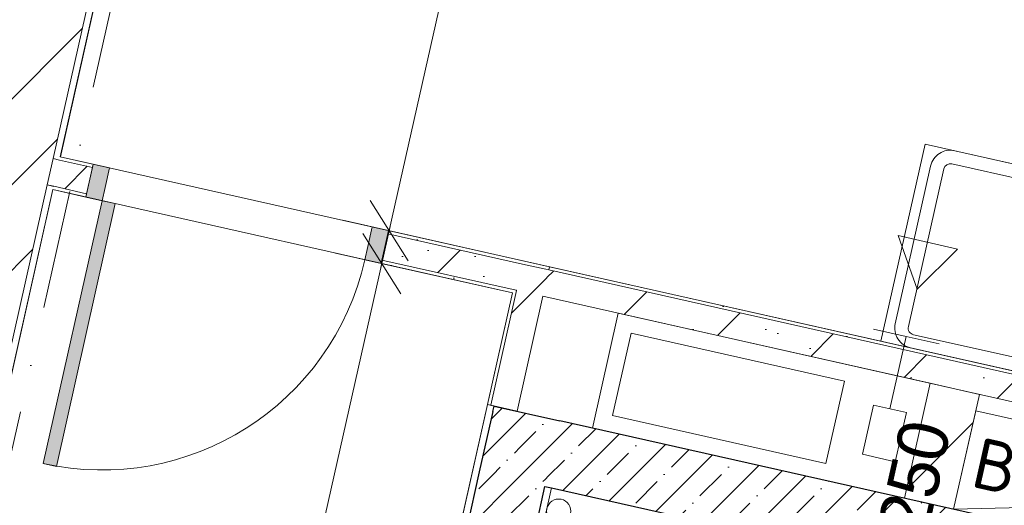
# Model space of a CAD drawing. Header units: millimetres. Extents: x -7218036 to -6523761, y 6117771 to 6337028.
# Tile 133 of 223: x -7158258 to -7155331, y 6140189 to 6141631. Entities that reach past the tile are written whole.
import ezdxf
from ezdxf.enums import TextEntityAlignment as Align

# ---------------------------------------------------------------- set-up
doc = ezdxf.new("R2010")
doc.units = ezdxf.units.MM
doc.header["$MEASUREMENT"] = 0
doc.linetypes.add('Штрихпунктирная', pattern=[670.277762, 352.777767, -176.388884, 0, -141.111112])
for name, color, linetype in [('S - квартира_помещение.АР', 7, 'Continuous'), ('АР-Мебель_Сантехника.АР', 7, 'Continuous'), ('АР-Стены_внутренние_пилоны.АР', 7, 'Continuous'), ('АР-Стены_Перегородки_100_.АР', 7, 'Continuous'), ('АР-Стены_Перегородки_шахты_.АР', 7, 'Continuous'), ('АР-Чертеж-Оси_Осевые размеры.АР', 7, 'Continuous'), ('АР-Чертеж-Размеры.АР', 7, 'Continuous'), ('Двери Archicad', 7, 'Continuous'), ('ИОС-Шахты и отверстия.АР', 7, 'Continuous')]:
    doc.layers.add(name, color=color, linetype=linetype)
for name, color, linetype, lineweight in [('АР-Мебель_Сантехника.АР_Ном._пера__101', 252, 'Continuous', 0), ('АР-Стены_внутренние_пилоны.АР_Ном._пера__1', 7, 'Continuous', 15), ('АР-Стены_Перегородки_100_.АР_Ном._пера__1', 7, 'Continuous', 15), ('АР-Стены_Перегородки_шахты_.АР_Ном._пера__1', 7, 'Continuous', 15), ('АР-Чертеж-Оси_Осевые размеры.АР_Ном._пера__120', 7, 'Continuous', 0), ('АР-Чертеж-Размеры.АР_Ном._пера__1', 7, 'Continuous', 0), ('Двери Archicad_Ном._пера__120', 7, 'Continuous', 0), ('ИОС-Шахты и отверстия.АР_Ном._пера__1', 7, 'Continuous', 0)]:
    doc.layers.add(name, color=color, linetype=linetype, lineweight=lineweight)
doc.styles.add('РЎР“Р•РќР•Р\xa0Р\x98Р\xa0_РЎРўР\x98Р›Р¬_2', font='GOTHIC.TTF')
doc.styles.add('РЎР“Р•РќР•Р\xa0Р\x98Р\xa0_РЎРўР\x98Р›Р¬_9', font='txt')
doc.dimstyles.new('СГЕНЕРИР_СТИЛЬ__1', dxfattribs={"dimtxt": 150, "dimasz": 142.5, "dimexe": 0.18, "dimexo": 0.0625, "dimgap": 0, "dimtad": 1, "dimdec": 0, "dimzin": 0, "dimdsep": 46, "dimtxsty": 'РЎР“Р•РќР•Р\xa0Р\x98Р\xa0_РЎРўР\x98Р›Р¬_2', "dimblk": 'ARROWHEAD_6', "dimblk1": 'ARROWHEAD_6', "dimblk2": 'ARROWHEAD_6', "dimcen": 0.09, "dimse1": 1, "dimse2": 1, "dimclrd": 7, "dimclre": 7, "dimclrt": 7, "dimazin": 0, "dimtfac": 1, "dimtdec": 4, "dimtmove": 0, "dimatfit": 3, "dimfxl": 1, "dimtolj": 1, "dimtzin": 0, "dimarcsym": 0})
doc.dimstyles.new('СГЕНЕРИР_СТИЛЬ__2', dxfattribs={"dimtxt": 150, "dimasz": 142.5, "dimexe": 0.18, "dimexo": 0.0625, "dimgap": 0, "dimtad": 1, "dimdec": 0, "dimzin": 0, "dimdsep": 46, "dimtxsty": 'РЎР“Р•РќР•Р\xa0Р\x98Р\xa0_РЎРўР\x98Р›Р¬_2', "dimblk": 'ARROWHEAD_6', "dimblk1": 'ARROWHEAD_6', "dimblk2": 'ARROWHEAD_6', "dimcen": 0.09, "dimse1": 1, "dimse2": 1, "dimclrd": 7, "dimclre": 7, "dimclrt": 7, "dimazin": 0, "dimtfac": 1, "dimtdec": 4, "dimtmove": 2, "dimatfit": 3, "dimfxl": 1, "dimtolj": 1, "dimtzin": 0, "dimarcsym": 0})
pattern_1 = [(45, (-6566190.34, 6563027.8), (-111.369318, 111.369318), [0, -105, 0, -157.5]), (110, (-6565840.34, 6563027.8), (148.001588, 53.868173), [0, -77, 0, -133])]
pattern_2 = [(45, (-6566190.34, 6562677.8), (-127.279217, 127.279217), [])]
pattern_3 = [(45, (-6566190.34, 6562677.8), (-169.70563, 169.70563), []), (90, (-6566360.05, 6562847.5), (-216, 0), [0, -144, 0, -216]), (155, (-6566190.34, 6563017.2), (91.285545, 195.76248), [0, -105.6, 0, -182.4])]
pattern_4 = [(45, (-6566190.34, 6562677.8), (-84.852814, 84.852814), []), (45, (-6566232.77, 6562720.22), (-84.852814, 84.852814), [90, -30, 0, -30])]

# ---------------------------------------------------------------- blocks, each defined once
blk = doc.blocks.new('Стена_6_7', base_point=(-7158731.6, 6139123.5))
at = {"layer": 'АР-Стены_Перегородки_100_.АР', "linetype": 'Continuous', "lineweight": 0, "true_color": 0x000000}
h = blk.add_hatch(dxfattribs=at)
h.set_pattern_fill('БЛОКИ_БЕТОННЫЕ_ЭФФЕКТИВН_7E', color=18, style=0, pattern_type=2)
h.set_pattern_definition(pattern_2)
h.paths.add_polyline_path([(-7157991, 6142877.5), (-7158573.8, 6140282.1), (-7158378.7, 6140238.3), (-7157795.8, 6142833.7)])
h = blk.add_hatch(dxfattribs=at)
h.set_pattern_fill('ШТУКАТУРКА__ГИПС_01_0007', color=18, style=0, pattern_type=2)
h.set_pattern_definition(pattern_1)
h.paths.add_polyline_path([(-7158136.8, 6141224.3), (-7157776.3, 6142829.3), (-7157795.8, 6142833.7), (-7158156.3, 6141228.7)])
h = blk.add_hatch(dxfattribs=at)
h.set_pattern_fill('ШТУКАТУРКА__ГИПС_01_0007', color=18, style=0, pattern_type=2)
h.set_pattern_definition(pattern_1)
h.paths.add_polyline_path([(-7158156.3, 6141228.7), (-7158158.5, 6141218.9), (-7158138.9, 6141214.6), (-7158136.8, 6141224.3)])
h = blk.add_hatch(dxfattribs=at)
h.set_pattern_fill('ШТУКАТУРКА__ГИПС_01_0007', color=18, style=0, pattern_type=2)
h.set_pattern_definition(pattern_1)
h.paths.add_polyline_path([(-7158176, 6141140.9), (-7158178.2, 6141131.1), (-7158158.7, 6141126.7), (-7158156.5, 6141136.5)])
h = blk.add_hatch(dxfattribs=at)
h.set_pattern_fill('ШТУКАТУРКА__ГИПС_01_0007', color=18, style=0, pattern_type=2)
h.set_pattern_definition(pattern_1)
h.paths.add_polyline_path([(-7158178.2, 6141131.1), (-7158378.7, 6140238.3), (-7158359.2, 6140233.9), (-7158158.7, 6141126.7)])
at = {"layer": 'АР-Стены_Перегородки_100_.АР_Ном._пера__1', "color": 7, "linetype": 'Continuous', "lineweight": 15}
for p, q in [((-7158158.5, 6141218.9), (-7157795.8, 6142833.7)), ((-7158158.5, 6141218.9), (-7158176, 6141140.9)), ((-7158138.9, 6141214.6), (-7158158.5, 6141218.9)), ((-7158378.7, 6140238.3), (-7158176, 6141140.9)), ((-7158176, 6141140.9), (-7158156.5, 6141136.5))]:
    blk.add_line(p, q, dxfattribs=at)
at = {"layer": 'АР-Стены_Перегородки_100_.АР_Ном._пера__1', "color": 7, "linetype": 'Continuous', "lineweight": 0, "flags": 128}
for points in [[(-7158136.8, 6141224.3), (-7157776.3, 6142829.3)], [(-7158359.2, 6140233.9), (-7158158.7, 6141126.7)]]:
    blk.add_lwpolyline(points, dxfattribs=at)
blk = doc.blocks.new('Металлическая Дверь 23[2]_7', base_point=(-6566190.3, 6562677.8))
at = {"layer": 'Двери Archicad', "linetype": 'Continuous', "lineweight": 0, "true_color": 0xffffff}
for points in [[(-7158039.2, 6141202.4), (-7158061.1, 6141104.8), (-7158012.3, 6141093.9), (-7158003.5, 6141132.9), (-7157990.4, 6141191.4)], [(-7158187.6, 6140313.3), (-7158148.6, 6140304.6), (-7157973.3, 6141085.1), (-7158012.3, 6141093.9)], [(-7157209.8, 6141016.1), (-7157223, 6140957.6), (-7157231.8, 6140918.6), (-7157183, 6140907.6), (-7157161.1, 6141005.2)]]:
    blk.add_hatch(color=7, dxfattribs=at).paths.add_polyline_path(points)
at = {"layer": 'Двери Archicad_Ном._пера__120', "color": 7, "linetype": 'Continuous', "lineweight": 0}
for p, q in [((-7158039.2, 6141202.4), (-7158061.1, 6141104.8)), ((-7158039.2, 6141202.4), (-7158041.4, 6141192.6)), ((-7158039.2, 6141202.4), (-7158041.4, 6141192.6)), ((-7157990.4, 6141191.4), (-7158039.2, 6141202.4)), ((-7158041.4, 6141192.6), (-7158058.9, 6141114.6)), ((-7158041.4, 6141192.6), (-7158058.9, 6141114.6)), ((-7158003.5, 6141132.9), (-7157990.4, 6141191.4)), ((-7158058.9, 6141114.6), (-7158061.1, 6141104.8)), ((-7158058.9, 6141114.6), (-7158061.1, 6141104.8)), ((-7158012.3, 6141093.9), (-7158003.5, 6141132.9)), ((-7158187.6, 6140313.3), (-7158012.3, 6141093.9)), ((-7157973.3, 6141085.1), (-7158148.6, 6140304.6)), ((-7158061.1, 6141104.8), (-7158012.3, 6141093.9)), ((-7158012.3, 6141093.9), (-7157973.3, 6141085.1)), ((-7157209.8, 6141016.1), (-7157223, 6140957.6)), ((-7157161.1, 6141005.2), (-7157209.8, 6141016.1)), ((-7157183, 6140907.6), (-7157161.1, 6141005.2)), ((-7157163.2, 6140995.4), (-7157180.8, 6140917.4)), ((-7157163.2, 6140995.4), (-7157180.8, 6140917.4)), ((-7157161.1, 6141005.2), (-7157163.2, 6140995.4)), ((-7157161.1, 6141005.2), (-7157163.2, 6140995.4)), ((-7157223, 6140957.6), (-7157231.8, 6140918.6)), ((-7157231.8, 6140918.6), (-7157183, 6140907.6)), ((-7157180.8, 6140917.4), (-7157183, 6140907.6)), ((-7157180.8, 6140917.4), (-7157183, 6140907.6)), ((-7158148.6, 6140304.6), (-7158187.6, 6140313.3))]:
    blk.add_line(p, q, dxfattribs=at)
blk.add_arc((-7158012.3, 6141093.9), 800, 257.3419, 347.3419, dxfattribs=at)
blk = doc.blocks.new('Стена_7_7', base_point=(-7156732.9, 6140857.8))
at = {"layer": 'АР-Стены_Перегородки_100_.АР', "linetype": 'Continuous', "lineweight": 0, "true_color": 0x000000}
h = blk.add_hatch(dxfattribs=at)
h.set_pattern_fill('БУТ__50__0007', color=18, style=0, pattern_type=2)
h.set_pattern_definition(pattern_3)
h.paths.add_polyline_path([(-7158158.5, 6141218.9), (-7158176, 6141140.9), (-7158156.5, 6141136.5), (-7158138.9, 6141214.6)])
h = blk.add_hatch(dxfattribs=at)
h.set_pattern_fill('БУТ__50__0007', color=18, style=0, pattern_type=2)
h.set_pattern_definition(pattern_3)
h.paths.add_polyline_path([(-7158156.5, 6141136.5), (-7158058.9, 6141114.6), (-7158041.4, 6141192.6), (-7158138.9, 6141214.6)])
h = blk.add_hatch(dxfattribs=at)
h.set_pattern_fill('ШТУКАТУРКА__ГИПС_01_0007', color=18, style=0, pattern_type=2)
h.set_pattern_definition(pattern_1)
h.paths.add_polyline_path([(-7158136.8, 6141224.3), (-7158138.9, 6141214.6), (-7158041.4, 6141192.6), (-7158039.2, 6141202.4)])
h = blk.add_hatch(dxfattribs=at)
h.set_pattern_fill('ШТУКАТУРКА__ГИПС_01_0007', color=18, style=0, pattern_type=2)
h.set_pattern_definition(pattern_1)
h.paths.add_polyline_path([(-7158156.5, 6141136.5), (-7158158.7, 6141126.7), (-7158061.1, 6141104.8), (-7158058.9, 6141114.6)])
h = blk.add_hatch(dxfattribs=at)
h.set_pattern_fill('БУТ__50__0007', color=18, style=0, pattern_type=2)
h.set_pattern_definition(pattern_3)
h.paths.add_polyline_path([(-7157180.8, 6140917.4), (-7156781.7, 6140827.7), (-7156780.5, 6140828.6), (-7156763.2, 6140905.6), (-7157163.2, 6140995.4)])
h = blk.add_hatch(dxfattribs=at)
h.set_pattern_fill('ШТУКАТУРКА__ГИПС_01_0007', color=18, style=0, pattern_type=2)
h.set_pattern_definition(pattern_1)
h.paths.add_polyline_path([(-7157163.2, 6140995.4), (-7156693.9, 6140890), (-7156683, 6140897.8), (-7157161.1, 6141005.2)])
h = blk.add_hatch(dxfattribs=at)
h.set_pattern_fill('ШТУКАТУРКА__ГИПС_01_0007', color=18, style=0, pattern_type=2)
h.set_pattern_definition(pattern_1)
h.paths.add_polyline_path([(-7157180.8, 6140917.4), (-7157183, 6140907.6), (-7156792.7, 6140820), (-7156790.5, 6140829.7)])
h = blk.add_hatch(dxfattribs=at)
h.set_pattern_fill('БУТ__50__0007', color=18, style=0, pattern_type=2)
h.set_pattern_definition(pattern_3)
h.paths.add_polyline_path([(-7156780.5, 6140828.6), (-7156693.9, 6140890), (-7156763.2, 6140905.6)])
h = blk.add_hatch(dxfattribs=at)
h.set_pattern_fill('БУТ__50__0007', color=18, style=0, pattern_type=2)
h.set_pattern_definition(pattern_3)
h.paths.add_polyline_path([(-7156702.7, 6140810), (-7156685.2, 6140888.1), (-7156693.9, 6140890), (-7156780.5, 6140828.6), (-7156780.7, 6140827.5)])
h = blk.add_hatch(dxfattribs=at)
h.set_pattern_fill('ШТУКАТУРКА__ГИПС_01_0007', color=18, style=0, pattern_type=2)
h.set_pattern_definition(pattern_1)
h.paths.add_polyline_path([(-7156693.9, 6140890), (-7156685.2, 6140888.1), (-7156683, 6140897.8)])
h = blk.add_hatch(dxfattribs=at)
h.set_pattern_fill('ШТУКАТУРКА__ГИПС_01_0007', color=18, style=0, pattern_type=2)
h.set_pattern_definition(pattern_1)
h.paths.add_polyline_path([(-7156792.7, 6140820), (-7156781.7, 6140827.7), (-7156790.5, 6140829.7)])
h = blk.add_hatch(dxfattribs=at)
h.set_pattern_fill('ШТУКАТУРКА__ГИПС_01_0007', color=18, style=0, pattern_type=2)
h.set_pattern_definition(pattern_1)
h.paths.add_polyline_path([(-7156792.7, 6140820), (-7156782.9, 6140817.8), (-7156780.7, 6140827.5), (-7156781.7, 6140827.7)])
h = blk.add_hatch(dxfattribs=at)
h.set_pattern_fill('БУТ__50__0007', color=18, style=0, pattern_type=2)
h.set_pattern_definition(pattern_3)
h.paths.add_polyline_path([(-7156780.7, 6140827.5), (-7156780.5, 6140828.6), (-7156781.7, 6140827.7)])
at = {"layer": 'АР-Стены_Перегородки_100_.АР_Ном._пера__1', "color": 7, "linetype": 'Continuous', "lineweight": 15}
for p, q in [((-7158158.5, 6141218.9), (-7158176, 6141140.9)), ((-7158138.9, 6141214.6), (-7158158.5, 6141218.9)), ((-7158041.4, 6141192.6), (-7158138.9, 6141214.6)), ((-7158041.4, 6141192.6), (-7158058.9, 6141114.6)), ((-7158176, 6141140.9), (-7158156.5, 6141136.5)), ((-7158156.5, 6141136.5), (-7158058.9, 6141114.6)), ((-7157163.2, 6140995.4), (-7157180.8, 6140917.4)), ((-7156763.2, 6140905.6), (-7157163.2, 6140995.4)), ((-7157180.8, 6140917.4), (-7156781.7, 6140827.7)), ((-7156693.9, 6140890), (-7156763.2, 6140905.6)), ((-7156685.2, 6140888.1), (-7156693.9, 6140890)), ((-7156782.9, 6140817.8), (-7156780.7, 6140827.5)), ((-7156780.7, 6140827.5), (-7156781.7, 6140827.7))]:
    blk.add_line(p, q, dxfattribs=at)
at = {"layer": 'АР-Стены_Перегородки_100_.АР_Ном._пера__1', "color": 7, "linetype": 'Continuous', "lineweight": 0}
for p, q in [((-7158039.2, 6141202.4), (-7158041.4, 6141192.6)), ((-7158058.9, 6141114.6), (-7158061.1, 6141104.8)), ((-7157161.1, 6141005.2), (-7157163.2, 6140995.4)), ((-7157180.8, 6140917.4), (-7157183, 6140907.6))]:
    blk.add_line(p, q, dxfattribs=at)
at = {"layer": 'АР-Стены_Перегородки_100_.АР_Ном._пера__1', "color": 7, "linetype": 'Continuous', "lineweight": 0, "flags": 128}
for points in [[(-7158039.2, 6141202.4), (-7158136.8, 6141224.3)], [(-7158158.7, 6141126.7), (-7158061.1, 6141104.8)], [(-7156683, 6140897.8), (-7157161.1, 6141005.2)], [(-7157183, 6140907.6), (-7156792.7, 6140820)]]:
    blk.add_lwpolyline(points, dxfattribs=at)
at = {"layer": 'АР-Стены_Перегородки_100_.АР_Ном._пера__1', "color": 7, "linetype": 'Continuous', "lineweight": 15, "flags": 128}
blk.add_lwpolyline([(-7156702.7, 6140810), (-7156702.7, 6140810)], dxfattribs=at)
at = {"layer": 'Двери Archicad', "color": 7, "linetype": 'Continuous', "lineweight": 0}
blk.add_blockref('Металлическая Дверь 23[2]_7', (-6566190.3, 6562677.8), dxfattribs=at)
blk = doc.blocks.new('Стена_35_7', base_point=(-7156772, 6140364.4))
at = {"layer": 'АР-Стены_внутренние_пилоны.АР', "linetype": 'Continuous', "lineweight": 0, "true_color": 0x000000}
h = blk.add_hatch(dxfattribs=at)
h.set_pattern_fill('ШТУКАТУРКА__ГИПС_01_0007', color=18, style=0, pattern_type=2)
h.set_pattern_definition(pattern_1)
h.paths.add_polyline_path([(-7157072.1, 6139575.9), (-7157052.6, 6139571.6), (-7156851.3, 6140467.6), (-7156867.2, 6140488.3)])
h = blk.add_hatch(dxfattribs=at)
h.set_pattern_fill('ЖЕЛЕЗОБЕТОН__PROJECT__0007', color=18, style=0, pattern_type=2)
h.set_pattern_definition(pattern_4)
h.paths.add_polyline_path([(-7156696.4, 6140244.9), (-7156692.7, 6140261.2), (-7156851.3, 6140467.6), (-7156891.5, 6140288.7)])
h = blk.add_hatch(dxfattribs=at)
h.set_pattern_fill('ШТУКАТУРКА__ГИПС_01_0007', color=18, style=0, pattern_type=2)
h.set_pattern_definition(pattern_1)
h.paths.add_polyline_path([(-7156847.7, 6140483.9), (-7156867.2, 6140488.3), (-7156851.3, 6140467.6)])
h = blk.add_hatch(dxfattribs=at)
h.set_pattern_fill('ЖЕЛЕЗОБЕТОН__PROJECT__0007', color=18, style=0, pattern_type=2)
h.set_pattern_definition(pattern_4)
h.paths.add_polyline_path([(-7156851.3, 6140467.6), (-7156692.7, 6140261.2), (-7156652.5, 6140440.1), (-7156847.7, 6140483.9)])
h = blk.add_hatch(dxfattribs=at)
h.set_pattern_fill('ЖЕЛЕЗОБЕТОН__PROJECT__0007', color=18, style=0, pattern_type=2)
h.set_pattern_definition(pattern_4)
h.paths.add_polyline_path([(-7156891.5, 6140288.7), (-7157052.6, 6139571.6), (-7156916, 6139540.9), (-7156857.4, 6139527.7), (-7156696.4, 6140244.9)])
h = blk.add_hatch(dxfattribs=at)
h.set_pattern_fill('ШТУКАТУРКА__ГИПС_01_0007', color=18, style=0, pattern_type=2)
h.set_pattern_definition(pattern_1)
h.paths.add_polyline_path([(-7156731.5, 6139997), (-7156676.8, 6140240.5), (-7156696.4, 6140244.9), (-7156751.1, 6140001.4)])
at = {"layer": 'АР-Стены_внутренние_пилоны.АР_Ном._пера__1', "color": 7, "linetype": 'Continuous', "lineweight": 30}
for p, q in [((-7156851.3, 6140467.6), (-7156891.5, 6140288.7)), ((-7156851.3, 6140467.6), (-7156847.7, 6140483.9)), ((-7156891.5, 6140288.7), (-7157052.6, 6139571.6)), ((-7156751.1, 6140001.4), (-7156696.4, 6140244.9)), ((-7156696.4, 6140244.9), (-7156676.8, 6140240.5))]:
    blk.add_line(p, q, dxfattribs=at)
at = {"layer": 'АР-Стены_внутренние_пилоны.АР_Ном._пера__1', "color": 7, "linetype": 'Continuous', "lineweight": 0, "flags": 128}
for points in [[(-7156867.2, 6140488.3), (-7157072.1, 6139575.9)], [(-7156867.2, 6140488.3), (-7156847.7, 6140483.9)], [(-7156731.5, 6139997), (-7156676.8, 6140240.5)]]:
    blk.add_lwpolyline(points, dxfattribs=at)
at = {"layer": 'АР-Стены_внутренние_пилоны.АР_Ном._пера__1', "color": 7, "linetype": 'Continuous', "lineweight": 30, "flags": 128}
blk.add_lwpolyline([(-7156847.7, 6140483.9), (-7156652.5, 6140440.1)], dxfattribs=at)
blk = doc.blocks.new('Стена_39_7', base_point=(-7155113.4, 6139991.9))
at = {"layer": 'АР-Стены_внутренние_пилоны.АР', "linetype": 'Continuous', "lineweight": 0, "true_color": 0x000000}
h = blk.add_hatch(dxfattribs=at)
h.set_pattern_fill('ЖЕЛЕЗОБЕТОН__PROJECT__0007', color=18, style=0, pattern_type=2)
h.set_pattern_definition(pattern_4)
h.paths.add_polyline_path([(-7156692.7, 6140261.2), (-7156676.8, 6140240.5), (-7155232.9, 6139916.2), (-7155189, 6140111.4), (-7156652.5, 6140440.1)])
h = blk.add_hatch(dxfattribs=at)
h.set_pattern_fill('ЖЕЛЕЗОБЕТОН__PROJECT__0007', color=18, style=0, pattern_type=2)
h.set_pattern_definition(pattern_4)
h.paths.add_polyline_path([(-7156692.7, 6140261.2), (-7156696.4, 6140244.9), (-7156676.8, 6140240.5)])
h = blk.add_hatch(dxfattribs=at)
h.set_pattern_fill('ЖЕЛЕЗОБЕТОН__PROJECT__0007', color=18, style=0, pattern_type=2)
h.set_pattern_definition(pattern_4)
h.paths.add_polyline_path([(-7155189, 6140111.4), (-7155232.9, 6139916.2), (-7155037.7, 6139872.4)])
h = blk.add_hatch(dxfattribs=at)
h.set_pattern_fill('ЖЕЛЕЗОБЕТОН__PROJECT__0007', color=18, style=0, pattern_type=2)
h.set_pattern_definition(pattern_4)
h.paths.add_polyline_path([(-7154993.9, 6140067.5), (-7155189, 6140111.4), (-7155037.7, 6139872.4)])
at = {"layer": 'АР-Стены_внутренние_пилоны.АР_Ном._пера__1', "color": 7, "linetype": 'Continuous', "lineweight": 30}
blk.add_line((-7156696.4, 6140244.9), (-7156676.8, 6140240.5), dxfattribs=at)
at = {"layer": 'АР-Стены_внутренние_пилоны.АР_Ном._пера__1', "color": 7, "linetype": 'Continuous', "lineweight": 30, "flags": 128}
for points in [[(-7155189, 6140111.4), (-7156652.5, 6140440.1)], [(-7156676.8, 6140240.5), (-7155037.7, 6139872.4)]]:
    blk.add_lwpolyline(points, dxfattribs=at)
blk = doc.blocks.new('Стена_90_7', base_point=(-7155481.7, 6140177.1))
at = {"layer": 'АР-Стены_Перегородки_100_.АР', "linetype": 'Continuous', "lineweight": 0, "true_color": 0x000000}
h = blk.add_hatch(dxfattribs=at)
h.set_pattern_fill('БЛОКИ_БЕТОННЫЕ_ЭФФЕКТИВН_7E', color=18, style=0, pattern_type=2)
h.set_pattern_definition(pattern_2)
h.paths.add_polyline_path([(-7155481.7, 6140177.1), (-7155405, 6140518.5), (-7155551.4, 6140551.4), (-7155628.1, 6140210)])
at = {"layer": 'АР-Стены_Перегородки_100_.АР_Ном._пера__1', "color": 7, "linetype": 'Continuous', "lineweight": 15, "flags": 128}
for points in [[(-7155551.4, 6140551.4), (-7155628.1, 6140210)], [(-7155405, 6140518.5), (-7155551.4, 6140551.4)], [(-7155481.7, 6140177.1), (-7155405, 6140518.5)], [(-7155628.1, 6140210), (-7155481.7, 6140177.1)]]:
    blk.add_lwpolyline(points, dxfattribs=at)
blk = doc.blocks.new('Стена_91_7', base_point=(-7156818.4, 6140477.3))
at = {"layer": 'АР-Стены_Перегородки_100_.АР', "linetype": 'Continuous', "lineweight": 0, "true_color": 0x000000}
h = blk.add_hatch(dxfattribs=at)
h.set_pattern_fill('ШТУКАТУРКА__ГИПС_01_0007', color=18, style=0, pattern_type=2)
h.set_pattern_definition(pattern_1)
h.paths.add_polyline_path([(-7156792.7, 6140820), (-7156867.2, 6140488.3), (-7156857.4, 6140486.1), (-7156782.9, 6140817.8)])
h = blk.add_hatch(dxfattribs=at)
h.set_pattern_fill('БУТ__50__0007', color=18, style=0, pattern_type=2)
h.set_pattern_definition(pattern_3)
h.paths.add_polyline_path([(-7156780.7, 6140827.5), (-7156857.4, 6140486.1), (-7156779.4, 6140468.5), (-7156702.7, 6140810)])
at = {"layer": 'АР-Стены_Перегородки_100_.АР_Ном._пера__1', "color": 7, "linetype": 'Continuous', "lineweight": 15}
for q in [(-7156857.4, 6140486.1), (-7156780.7, 6140827.5)]:
    blk.add_line((-7156782.9, 6140817.8), q, dxfattribs=at)
at = {"layer": 'АР-Стены_Перегородки_100_.АР_Ном._пера__1', "color": 7, "linetype": 'Continuous', "lineweight": 15, "flags": 128}
for points in [[(-7156685.1, 6140888.1), (-7156683, 6140897.8)], [(-7156779.4, 6140468.5), (-7156702.7, 6140810)], [(-7156857.4, 6140486.1), (-7156779.4, 6140468.5)]]:
    blk.add_lwpolyline(points, dxfattribs=at)
at = {"layer": 'АР-Стены_Перегородки_100_.АР_Ном._пера__1', "color": 7, "linetype": 'Continuous', "lineweight": 0, "flags": 128}
for points in [[(-7156792.7, 6140820), (-7156867.2, 6140488.3)], [(-7156867.2, 6140488.3), (-7156857.4, 6140486.1)]]:
    blk.add_lwpolyline(points, dxfattribs=at)
blk = doc.blocks.new('Секция Белфаст 1-створчатая с Мойкой 23[46]_7', base_point=(-7155697.5, 6140676.5))
at = {"layer": 'АР-Мебель_Сантехника.АР_Ном._пера__101', "color": 252, "linetype": 'Continuous', "lineweight": 0}
for p, q in [((-7155697.5, 6140676.5), (-7155566, 6141261.9)), ((-7155566, 6141261.9), (-7154980.6, 6141130.4)), ((-7155566, 6141261.9), (-7155478.2, 6141242.2)), ((-7155116.2, 6141119.9), (-7155487, 6141203.2)), ((-7155510.9, 6141188), (-7155616.1, 6140719.7)), ((-7154980.6, 6141130.4), (-7155112.1, 6140545)), ((-7155153.7, 6140861.8), (-7155101.1, 6141096)), ((-7155206.3, 6140627.7), (-7155153.7, 6140861.8)), ((-7155112.1, 6140545), (-7155697.5, 6140676.5)), ((-7155697.5, 6140676.5), (-7155609.7, 6140656.8)), ((-7155600.9, 6140695.8), (-7155230.2, 6140612.5))]:
    blk.add_line(p, q, dxfattribs=at)
at = {"layer": 'АР-Мебель_Сантехника.АР_Ном._пера__101', "color": 252, "linetype": 'Continuous', "lineweight": 0, "flags": 128}
blk.add_lwpolyline([(-7155114.7, 6140853.1), (-7155062.1, 6141087.2, 0.414214), (-7155107.5, 6141158.9), (-7155478.2, 6141242.2, 0.414214), (-7155549.9, 6141196.8), (-7155655.1, 6140728.5, 0.414214), (-7155609.7, 6140656.8), (-7155238.9, 6140573.5, 0.414214), (-7155167.3, 6140618.9)], format="xyb", close=True, dxfattribs=at)
blk.add_lwpolyline([(-7155221.5, 6140856.6), (-7155212.7, 6140895.6), (-7155042, 6140857.2), (-7155050.8, 6140818.2)], close=True, dxfattribs=at)
at = {"layer": 'АР-Мебель_Сантехника.АР_Ном._пера__101', "color": 252, "linetype": 'Continuous', "lineweight": 0}
blk.add_circle((-7155261, 6140885.9), 45, dxfattribs=at)
for centre, start, end in [((-7155491.4, 6141183.7), 77.3417, 167.3417), ((-7155120.6, 6141100.4), 347.3417, 77.3417), ((-7155596.6, 6140715.3), 167.3417, 257.3417), ((-7155225.8, 6140632.1), 257.3417, 347.3417)]:
    blk.add_arc(centre, 20, start, end, dxfattribs=at)
blk = doc.blocks.new('Стандартный Маркер Сетки[60]_7', base_point=(-7156826.9, 6146828.2))
at = {"layer": 'АР-Чертеж-Оси_Осевые размеры.АР_Ном._пера__120', "color": 7, "linetype": 'Штрихпунктирная', "lineweight": 0}
blk.add_line((-7156933.5, 6146353.6), (-7161717.2, 6125054.2), dxfattribs=at)
at = {"layer": 'АР-Чертеж-Оси_Осевые размеры.АР_Ном._пера__120', "color": 7, "lineweight": 0, "style": 'РЎР“Р•РќР•Р\xa0Р\x98Р\xa0_РЎРўР\x98Р›Р¬_2'}
blk.add_attdef('AC_MarkerText_1', text='', height=350, rotation=347.3417, dxfattribs=at).set_placement((-7161863.5, 6124272.8), align=Align.TOP_CENTER)
blk = doc.blocks.new('Стандартный Маркер Сетки[78]_7', base_point=(-7156826.9, 6146828.2))
at = {"layer": 'АР-Чертеж-Оси_Осевые размеры.АР_Ном._пера__120', "color": 7, "linetype": 'Штрихпунктирная', "lineweight": 0}
blk.add_line((-7156933.5, 6146353.6), (-7161717.2, 6125054.2), dxfattribs=at)
at = {"layer": 'АР-Чертеж-Оси_Осевые размеры.АР_Ном._пера__120', "color": 7, "lineweight": 0, "style": 'РЎР“Р•РќР•Р\xa0Р\x98Р\xa0_РЎРўР\x98Р›Р¬_2'}
blk.add_attdef('AC_MarkerText_1', text='', height=350, rotation=347.3417, dxfattribs=at).set_placement((-7161863.5, 6124272.8), align=Align.TOP_CENTER)
blk = doc.blocks.new('*D512', base_point=(-6566190.3, 6562677.8))
at = {"layer": 'АР-Чертеж-Размеры.АР_Ном._пера__1', "color": 7, "linetype": 'Continuous', "lineweight": 0, "transparency": 16777216}
for p, q in [((-7155527.5, 6140097.7), (-7155552.1, 6139987.9)), ((-7155495.4, 6139898.3), (-7155608.9, 6140077.5)), ((-7155689.3, 6140018.7), (-7155414.9, 6139957.1)), ((-7155552.1, 6139987.9), (-7155606.9, 6139744)), ((-7155663.7, 6139833.6), (-7155550.2, 6139654.4)), ((-7155744.1, 6139774.8), (-7155469.7, 6139713.2)), ((-7155606.9, 6139744), (-7155631.6, 6139634.2))]:
    blk.add_line(p, q, dxfattribs=at)
at = {"layer": 'АР-Чертеж-Размеры.АР_Ном._пера__1', "color": 7, "lineweight": 0, "transparency": 16777216, "insert": (-7155559.6, 6140091.8), "char_height": 150, "attachment_point": 7, "rotation": 77.3422, "style": 'РЎР“Р•РќР•Р\xa0Р\x98Р\xa0_РЎРўР\x98Р›Р¬_2'}
blk.add_mtext('\\A1;{\\pql;\\fCentury Gothic|b0|i0|c204|p0;\\W1.000000;250}', dxfattribs=at)
blk = doc.blocks.new('ARROWHEAD_6')
at = {"color": 0, "linetype": 'Continuous', "lineweight": 0}
for p, q in [((-0.5, -0.5), (0.5, 0.5)), ((0, 0), (-1, 0))]:
    blk.add_line(p, q, dxfattribs=at)
blk = doc.blocks.new('*D603', base_point=(-6566190.3, 6562677.8))
at = {"layer": 'АР-Чертеж-Размеры.АР_Ном._пера__1', "color": 7, "linetype": 'Continuous', "lineweight": 0, "transparency": 16777216}
for p, q in [((-7158522.9, 6139505), (-7158461.3, 6139779.4)), ((-7158402.5, 6139699), (-7158581.7, 6139585.5)), ((-7158601.8, 6139666.9), (-7158492.1, 6139642.2)), ((-7158492.1, 6139642.2), (-7157126.1, 6139335.5)), ((-7157156.9, 6139198.3), (-7157095.3, 6139472.7)), ((-7157215.7, 6139278.7), (-7157036.5, 6139392.2)), ((-7157126.1, 6139335.5), (-7157016.3, 6139310.8))]:
    blk.add_line(p, q, dxfattribs=at)
at = {"layer": 'АР-Чертеж-Размеры.АР_Ном._пера__1', "color": 7, "lineweight": 0, "transparency": 16777216, "insert": (-7158060.4, 6139576), "char_height": 150, "attachment_point": 7, "rotation": 347.3421, "style": 'РЎР“Р•РќР•Р\xa0Р\x98Р\xa0_РЎРўР\x98Р›Р¬_2'}
blk.add_mtext('\\A1;{\\pql;\\fCentury Gothic|b0|i0|c204|p0;\\W1.000000;1\xa0400}', dxfattribs=at)
blk = doc.blocks.new('Стена_188_7', base_point=(-7155112.3, 6140452.8))
at = {"layer": 'АР-Стены_Перегородки_шахты_.АР', "linetype": 'Continuous', "lineweight": 0, "true_color": 0x000000}
h = blk.add_hatch(dxfattribs=at)
h.set_pattern_fill('БУТ__50__0007', color=18, style=0, pattern_type=2)
h.set_pattern_definition(pattern_3)
h.paths.add_polyline_path([(-7155094.8, 6140530.9), (-7156685.1, 6140888.1), (-7156702.7, 6140810), (-7155112.3, 6140452.8)])
h = blk.add_hatch(dxfattribs=at)
h.set_pattern_fill('ШТУКАТУРКА__ГИПС_01_0007', color=18, style=0, pattern_type=2)
h.set_pattern_definition(pattern_1)
h.paths.add_polyline_path([(-7155092.6, 6140540.6), (-7156683, 6140897.8), (-7156685.1, 6140888.1), (-7155094.8, 6140530.9)])
at = {"layer": 'АР-Стены_Перегородки_шахты_.АР_Ном._пера__1', "color": 7, "linetype": 'Continuous', "lineweight": 15}
blk.add_line((-7155094.8, 6140530.9), (-7156685.1, 6140888.1), dxfattribs=at)
at = {"layer": 'АР-Стены_Перегородки_шахты_.АР_Ном._пера__1', "color": 7, "linetype": 'Continuous', "lineweight": 0, "flags": 128}
for points in [[(-7156683, 6140897.8), (-7156685.1, 6140888.1)], [(-7155092.6, 6140540.6), (-7156683, 6140897.8)], [(-7155092.6, 6140540.6), (-7155094.8, 6140530.9)]]:
    blk.add_lwpolyline(points, dxfattribs=at)
at = {"layer": 'АР-Стены_Перегородки_шахты_.АР_Ном._пера__1', "color": 7, "linetype": 'Continuous', "lineweight": 15, "flags": 128}
for points in [[(-7156702.7, 6140810), (-7155112.3, 6140452.8)], [(-7155094.8, 6140530.9), (-7155112.3, 6140452.8)]]:
    blk.add_lwpolyline(points, dxfattribs=at)
blk = doc.blocks.new('Символ Проема в Полу 21[96]_7', base_point=(-7155481.7, 6140177.1))
at = {"layer": 'ИОС-Шахты и отверстия.АР_Ном._пера__1', "color": 7, "linetype": 'Continuous', "lineweight": 0, "flags": 128}
for points in [[(-7155234.8, 6140183.8), (-7155123.3, 6140404.1), (-7155416, 6140469.8), (-7155481.7, 6140177.1)], [(-7155481.7, 6140177.1), (-7155189, 6140111.3), (-7155123.3, 6140404.1), (-7155234.8, 6140183.8)]]:
    blk.add_lwpolyline(points, close=True, dxfattribs=at)
blk = doc.blocks.new('*D716', base_point=(-6566190.3, 6562677.8))
at = {"layer": 'АР-Чертеж-Размеры.АР_Ном._пера__1', "color": 7, "linetype": 'Continuous', "lineweight": 0, "transparency": 16777216}
for p, q in [((-7157124.5, 6140817.6), (-7157238, 6140996.8)), ((-7157181.3, 6140907.2), (-7157156.6, 6141017)), ((-7157044.1, 6140876.4), (-7157318.5, 6140938)), ((-7158041.4, 6137077.6), (-7157181.3, 6140907.2)), ((-7158098.1, 6137167.3), (-7157984.6, 6136988)), ((-7157904.1, 6137046.8), (-7158178.6, 6137108.5)), ((-7158066, 6136967.9), (-7158041.4, 6137077.6))]:
    blk.add_line(p, q, dxfattribs=at)
at = {"layer": 'АР-Чертеж-Размеры.АР_Ном._пера__1', "color": 7, "lineweight": 0, "transparency": 16777216, "insert": (-7157698.5, 6138741.1), "char_height": 150, "attachment_point": 7, "rotation": 77.342, "style": 'РЎР“Р•РќР•Р\xa0Р\x98Р\xa0_РЎРўР\x98Р›Р¬_2'}
blk.add_mtext('\\A1;{\\pql;\\fCentury Gothic|b0|i0|c204|p0;\\W1.000000;3\xa0925}', dxfattribs=at)
blk = doc.blocks.new('*D718', base_point=(-6566190.3, 6562677.8))
at = {"layer": 'АР-Чертеж-Размеры.АР_Ном._пера__1', "color": 7, "linetype": 'Continuous', "lineweight": 0, "transparency": 16777216}
for p, q in [((-7156395.9, 6144061.8), (-7156509.4, 6144241.1)), ((-7156452.6, 6144151.5), (-7156428, 6144261.2)), ((-7156315.4, 6144120.6), (-7156589.8, 6144182.3)), ((-7157159.3, 6141004.8), (-7156452.6, 6144151.5)), ((-7157216.1, 6141094.4), (-7157102.6, 6140915.2)), ((-7157022.1, 6140974), (-7157296.6, 6141035.6)), ((-7157184, 6140895), (-7157159.3, 6141004.8))]:
    blk.add_line(p, q, dxfattribs=at)
at = {"layer": 'АР-Чертеж-Размеры.АР_Ном._пера__1', "color": 7, "lineweight": 0, "transparency": 16777216, "insert": (-7156893.2, 6142326.8), "char_height": 150, "attachment_point": 7, "rotation": 77.342, "style": 'РЎР“Р•РќР•Р\xa0Р\x98Р\xa0_РЎРўР\x98Р›Р¬_2'}
blk.add_mtext('\\A1;{\\pql;\\fCentury Gothic|b0|i0|c204|p0;\\W1.000000;3\xa0225}', dxfattribs=at)

msp = doc.modelspace()

# ---------------------------------------------------------------- linework, layer by layer
at = {"layer": 'S - квартира_помещение.АР', "color": 254, "linetype": 'Continuous', "lineweight": 0, "true_color": 0xd8d8d8, "flags": 128}
for points in [[(-7155112.116, 6140545.024), (-7154405.431, 6143691.677), (-7157430.086, 6144370.96), (-7158136.77, 6141224.309)], [(-7157652.756, 6136990.373), (-7157376.673, 6138219.756), (-7156951.553, 6140112.618), (-7156951.543, 6140112.616), (-7156792.686, 6140819.96), (-7158158.672, 6141126.737), (-7158640.772, 6138980.091), (-7159782.428, 6139236.487), (-7160547.167, 6135831.338), (-7159473.892, 6135590.299), (-7159087.114, 6137312.51)]]:
    msp.add_lwpolyline(points, close=True, dxfattribs=at)
at = {"layer": 'ИОС-Шахты и отверстия.АР_Ном._пера__1', "color": 7, "linetype": 'Continuous', "lineweight": 0}
for p, q in [((-7156751.146, 6140000.989), (-7156696.361, 6140244.912)), ((-7156696.361, 6140244.912), (-7155915.806, 6140069.6))]:
    msp.add_line(p, q, dxfattribs=at)
for points in [[(-7155589.78, 6140830.519), (-7155470.122, 6140950.271), (-7155646.732, 6140989.939)], [(-7155551.361, 6140551.41), (-7156478.268, 6140759.603), (-7156554.96, 6140418.156), (-7155628.054, 6140209.962)], [(-7156440.493, 6140699.92), (-7155806.232, 6140557.458), (-7155861.019, 6140313.535), (-7156495.281, 6140455.997)], [(-7155622.051, 6140464.843), (-7155719.62, 6140486.758), (-7155752.493, 6140340.404), (-7155654.924, 6140318.489)]]:
    msp.add_lwpolyline(points, close=True, dxfattribs=at)
for points in [[(-7155622.622, 6140690.452), (-7155720.192, 6140712.368)], [(-7155670.836, 6140475.8), (-7155622.622, 6140690.452)], [(-7155622.622, 6140690.452), (-7155525.053, 6140668.537)]]:
    msp.add_lwpolyline(points, dxfattribs=at)
msp.add_circle((-7156655.374, 6140171.649), 36, dxfattribs=at)

# ---------------------------------------------------------------- block references
at = {"layer": 'АР-Мебель_Сантехника.АР', "color": 252, "linetype": 'Continuous', "lineweight": 0}
msp.add_blockref('Секция Белфаст 1-створчатая с Мойкой 23[46]_7', (-7155697.526, 6140676.504), dxfattribs=at)
at = {"layer": 'АР-Стены_внутренние_пилоны.АР', "color": 7, "lineweight": 0}
for name, p in [('Стена_35_7', (-7156772.017, 6140364.395)), ('Стена_39_7', (-7155113.378, 6139991.88))]:
    msp.add_blockref(name, p, dxfattribs=at)
at = {"layer": 'АР-Стены_Перегородки_100_.АР', "color": 7, "lineweight": 0}
for name, p in [('Стена_6_7', (-7158731.56, 6139123.471)), ('Стена_7_7', (-7156732.944, 6140857.788)), ('Стена_91_7', (-7156818.397, 6140477.302)), ('Стена_90_7', (-7155481.7, 6140177.09))]:
    msp.add_blockref(name, p, dxfattribs=at)
at = {"layer": 'АР-Стены_Перегородки_шахты_.АР', "color": 7, "lineweight": 0}
msp.add_blockref('Стена_188_7', (-7155112.349, 6140452.831), dxfattribs=at)
at = {"layer": 'АР-Чертеж-Оси_Осевые размеры.АР', "color": 8, "linetype": 'Continuous', "lineweight": 15}
for name in ['Стандартный Маркер Сетки[60]_7', 'Стандартный Маркер Сетки[78]_7']:
    msp.add_blockref(name, (-7156826.925, 6146828.163), dxfattribs=at)
at = {"layer": 'ИОС-Шахты и отверстия.АР', "color": 7, "linetype": 'Continuous', "lineweight": 0}
msp.add_blockref('Символ Проема в Полу 21[96]_7', (-7155481.702, 6140177.09), dxfattribs=at)

# ---------------------------------------------------------------- texts
at = {"layer": 'ИОС-Шахты и отверстия.АР_Ном._пера__1', "color": 7, "linetype": 'Continuous', "lineweight": 0, "insert": (-7155302.014, 6140292.64), "char_height": 150, "attachment_point": 5, "rotation": 347.34284, "style": 'РЎР“Р•РќР•Р\xa0Р\x98Р\xa0_РЎРўР\x98Р›Р¬_9'}
msp.add_mtext('\\A1;{\\pqc;\\fISOCPEUR|b1|i0|c204|p0;\\W1.000000;ВК}', dxfattribs=at)

# ---------------------------------------------------------------- dimensions: what is measured, and where the dimension line sits
at = {"layer": 'АР-Чертеж-Размеры.АР', "color": 7, "linetype": 'Continuous', "lineweight": 0}
for base, p1, p2, angle, dimstyle, picture, middle, turn in [((-7156452.643, 6144151.45), (-7157487.913, 6141078.593), (-7155808.017, 6144006.674), 77.341957, 'СГЕНЕРИР_СТИЛЬ__1', '*D718', (-7156909.985, 6142594.274), 77.341957), ((-7157181.263, 6140907.231), (-7158252.851, 6137125.149), (-7157509.826, 6140981.023), 77.341957, 'СГЕНЕРИР_СТИЛЬ__1', '*D716', (-7157715.296, 6139008.588), 77.341957), ((-7157126.084, 6139335.458), (-7158195.392, 6140963.226), (-7157515.802, 6137600.189), 347.342145, 'СГЕНЕРИР_СТИЛЬ__1', '*D603', (-7157792.928, 6139592.838), 347.342145), ((-7155606.924, 6139744.004), (-7155964.611, 6140080.568), (-7155606.925, 6139744.004), 257.34216, 'СГЕНЕРИР_СТИЛЬ__2', '*D512', (-7155595.215, 6140275.311), 77.34216)]:
    dim = msp.add_linear_dim(base=base, p1=p1, p2=p2, angle=angle, dimstyle=dimstyle, dxfattribs=at)
    dim.commit()
    dim.dimension.update_dxf_attribs({"geometry": picture, "text_midpoint": middle, "dimtype": 160, "text_rotation": turn})

doc.saveas('drawing.dxf')
